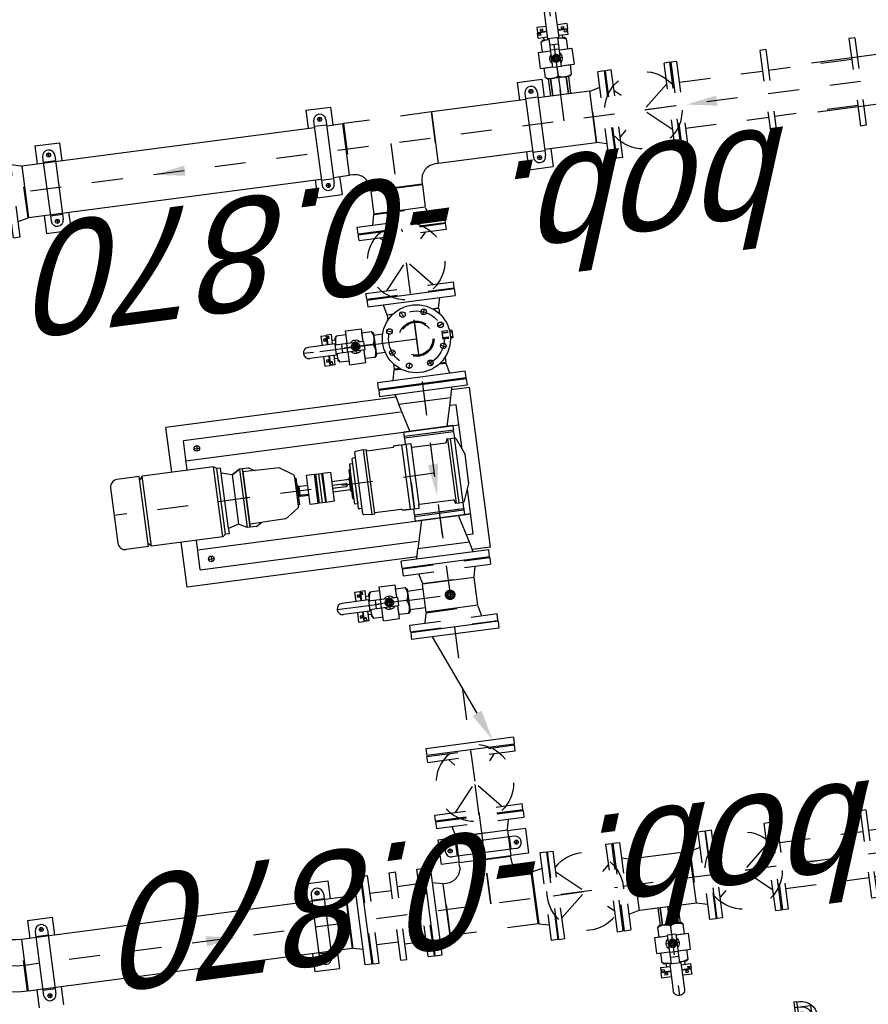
# Model space of a CAD drawing. Header units: metres. Extents: x 118052 to 118564, y 454784 to 455719.
# Tile 131 of 160: x 118517.12 to 118519.86, y 455280.4 to 455283.57. Entities that reach past the tile are written whole.
import ezdxf

# ---------------------------------------------------------------- set-up
doc = ezdxf.new("R2010")
doc.units = ezdxf.units.M
doc.header["$LTSCALE"] = 0.5
doc.linetypes.add('CENTER', pattern=[2, 1.25, -0.25, 0.25, -0.25])
doc.linetypes.add('HIDDEN', pattern=[0.375, 0.25, -0.125])
for name, color, linetype in [('0H', 6, 'CENTER'), ('0Hid', 6, 'HIDDEN'), ('0Hu1', 6, 'Continuous'), ('0Symbol', 6, 'Continuous'), ('Koningsstal VIEUWPORT', 254, 'Continuous'), ('ME_N_D_EB00----hollandia~-_-----', 135, 'Continuous'), ('ZU_N_-_AL999---LSSpvc160_pgr34__18_^200~N_-----', 7, 'Continuous'), ('ZU_N_-_EL999---LSSpvc160_vgr11~W_-----', 8, 'Continuous')]:
    doc.layers.add(name, color=color, linetype=linetype)
doc.styles.add('tcb_isocp', font='tcb_isocp.shx')

# ---------------------------------------------------------------- blocks, each defined once
blk = doc.blocks.new('M150600')
for p, q in [((-150, 142.5), (-150, -142.5)), ((-131, 142.5), (-150, 142.5)), ((-131, 142.5), (-131, -142.5)), ((140.5, 142.5), (140.5, -142.5)), ((159.5, 142.5), (140.5, 142.5)), ((159.5, 142.5), (159.5, -142.5)), ((431, 142.5), (431, -142.5)), ((450, 142.5), (431, 142.5)), ((450, 142.5), (450, -142.5)), ((-131, 75), (140.5, 75)), ((431, 75), (159.5, 75)), ((-131, -75), (140.5, -75)), ((431, -75), (159.5, -75)), ((-131, -142.5), (-150, -142.5)), ((159.5, -142.5), (140.5, -142.5)), ((450, -142.5), (431, -142.5))]:
    blk.add_line(p, q)
blk = doc.blocks.new('LD150ba')
for p, q in [((0, 142.5), (0, -142.5)), ((0, 142.5), (19, 142.5)), ((19, 142.5), (19, -142.5)), ((191, 142.5), (191, -142.5)), ((191, 142.5), (210, 142.5)), ((210, 142.5), (210, -142.5)), ((19, -75), (191, 75)), ((19, 75), (191, -75)), ((0, -142.5), (19, -142.5)), ((191, -142.5), (210, -142.5))]:
    blk.add_line(p, q)
at = {"color": 0, "linetype": 'ByBlock'}
blk.add_line((0, 0), (210, 0), dxfattribs=at)
blk.add_circle((105, 0), 125)
blk = doc.blocks.new('S150')
for p, q in [((-227.15, 143), (-58.85, 143)), ((-227.15, 134.15), (-227.15, 143)), ((-58.85, 134.15), (-58.85, 143)), ((-286, -84.15), (-286, 84.15)), ((-286, 84.15), (-277.15, 84.15)), ((-8.85, 84.15), (0, 84.15)), ((0, -84.15), (0, 84.15)), ((-286, -84.15), (0, -84.15))]:
    blk.add_line(p, q)
at = {"color": 0, "linetype": 'ByBlock'}
blk.add_line((-143, 0), (-143, 143), dxfattribs=at)
for centre, start, end in [((-277.15, 134.15), 270, 0), ((-8.85, 134.15), 180, 270)]:
    blk.add_arc(centre, 50, start, end)
blk = doc.blocks.new('Vof150')
for p, q in [((-92, -33), (-84.15, 0)), ((-84.15, 0), (84.15, 0)), ((84.15, 0), (92, -33)), ((-142.5, -33), (142.5, -33)), ((-142.5, -55), (-142.5, -33)), ((-142.5, -55), (142.5, -55)), ((142.5, -55), (142.5, -33))]:
    blk.add_line(p, q)
blk = doc.blocks.new('A$C09C907F2')
for p, q in [((-290, -142.5), (-290, 142.5)), ((-290, 142.5), (-268, 142.5)), ((-268, 142.5), (-268, -142.5)), ((268, 142.5), (268, -142.5)), ((290, 142.5), (268, 142.5)), ((290, -142.5), (290, 142.5)), ((-210, 100), (-210, 81.5)), ((-65, 100), (-210, 100)), ((-145, -790), (-145, 100)), ((-101, 85.2), (-47.2, 107.3)), ((47.2, 107.3), (-47.2, 107.3)), ((101, 85.2), (47.2, 107.3)), ((210, 100), (65, 100)), ((145, -790), (145, 100)), ((145, 100), (145, -80)), ((210, 81.5), (210, 100)), ((-268, 92), (-235, 84.2)), ((-235, 84.2), (-235, -84.2)), ((-235, 84.2), (-145, 60)), ((-145, 80), (-145, -80)), ((-145, -80), (-145, 80)), ((-145, 80), (-130, 80)), ((-130, 80), (-130, -80)), ((-125, 80), (-130, 80)), ((-125, 80), (-105, 80.5)), ((-125, 80), (-125, -80)), ((105, 80.5), (-105, 80.5)), ((-105, 67.5), (-105, 80.5)), ((105, 67.5), (-105, 67.5)), ((-105, 57.1), (-105, 67.5)), ((125, 80), (105, 80.5)), ((105, 67.5), (105, 80.5)), ((105, 57.1), (105, 67.5)), ((125, -80), (125, 80)), ((125, 80), (130, 80)), ((125, 0), (125, 66.8)), ((130, -80), (130, 80)), ((130, 80), (145, 80)), ((235, 84.2), (145, 60)), ((145, -80), (145, 80)), ((268, 92), (235, 84.2)), ((235, 84.2), (235, -84.2)), ((-145, 0), (-145, 60)), ((-105, 57.5), (105, 57.5)), ((-94.5, 52.9), (-103.5, 55.1)), ((-93, -59.7), (-93, 50.9)), ((93, -59.7), (93, 50.9)), ((94.5, 52.9), (103.5, 55.1)), ((145, 0), (145, 60)), ((-145, -60), (-235, -84.2)), ((-105, -62.5), (-93, -62.5)), ((-105, -77.5), (-105, -62.5)), ((-96, -62.5), (93, -62.5)), ((105, -62.5), (93, -62.5)), ((105, -77.5), (105, -62.5)), ((145, -60), (235, -84.2)), ((-268, -92), (-235, -84.2)), ((-210, -81.5), (-210, -790)), ((-130, -80), (-145, -80)), ((-125, -80), (-130, -80)), ((-125, -80), (-105, -80.5)), ((105, -77.5), (-105, -77.5)), ((-105, -117.5), (-105, -77.5)), ((-105, -92.5), (105, -92.5)), ((18.1, -77.5), (105, -77.5)), ((105, -117.5), (105, -77.5)), ((125, -80), (105, -80.5)), ((125, -80), (130, -80)), ((145, -80), (130, -80)), ((210, -790), (210, -81.5)), ((268, -92), (235, -84.2)), ((-105, -97.5), (-105, -114.5)), ((-104, -117.5), (-105, -117.5)), ((-101, -206.5), (-101, -120.5)), ((101, -206.5), (101, -120.5)), ((104, -117.5), (105, -117.5)), ((105, -97.5), (105, -114.5)), ((-290, -142.5), (-268, -142.5)), ((290, -142.5), (268, -142.5)), ((-105, -207.5), (-101, -206.5)), ((105, -207.5), (-105, -207.5)), ((-105, -217.5), (-105, -207.5)), ((-105, -217.5), (105, -217.5)), ((-105, -217.5), (-103.2, -242.7)), ((105, -207.5), (101, -206.5)), ((105, -217.5), (103.2, -242.7)), ((105, -217.5), (105, -207.5)), ((100.2, -245.5), (-100.2, -245.5)), ((-82.5, -245.5), (-82.5, -254.5)), ((82.5, -245.5), (82.5, -254.5)), ((-79.5, -257.5), (65, -257.5)), ((-65, -257.5), (-65, -267.5)), ((-65, -267.5), (-50, -267.5)), ((-56, -267.5), (-59, -267.5)), ((-50, -267.5), (-46, -271.5)), ((-46, -271.5), (-50, -267.5)), ((50, -267.5), (-50, -267.5)), ((46, -271.5), (-46, -271.5)), ((-22.5, -274.5), (-22.5, -271.5)), ((-22.5, -271.5), (0, -271.5)), ((22.5, -274.5), (-22.5, -274.5)), ((-17.5, -332), (-17.5, -274.5)), ((17.5, -274.5), (17.5, -332)), ((79.5, -257.5), (22.5, -257.5)), ((22.5, -271.5), (22.5, -274.5)), ((50, -267.5), (46, -271.5)), ((65, -267.5), (50, -267.5)), ((65, -257.5), (65, -267.5)), ((-5, -332), (-5, -287.5)), ((5, -332), (5, -287.5)), ((-47.5, -332), (47.5, -332)), ((-47.5, -358), (-47.5, -332)), ((47.5, -332), (47.5, -358)), ((-47.5, -358), (47.5, -358)), ((-47.5, -381), (-47.5, -361)), ((-47.5, -361), (47.5, -361)), ((-47.5, -371), (47.5, -371)), ((-47.5, -381), (47.5, -381)), ((47.5, -361), (47.5, -381)), ((-47.5, -410), (-47.5, -384)), ((47.5, -384), (-47.5, -384)), ((47.5, -410), (-47.5, -410)), ((-15, -441), (-15, -410)), ((14.5, -410), (14.5, -434)), ((18, -410), (18, -438)), ((47.5, -384), (47.5, -402)), ((47.5, -402), (47.5, -410)), ((-42.5, -445), (42.5, -445)), ((-17.5, -445), (-17.5, -441)), ((-17.5, -441), (-15, -441)), ((15, -438.5), (-15, -438.5)), ((15, -441), (-15, -441)), ((18, -438), (15, -438)), ((15, -438), (15, -441)), ((15, -441), (17.5, -441)), ((17.5, -441), (17.5, -445)), ((-54, -451.2), (-83.1, -494.8)), ((-46.5, -449), (-49.8, -449)), ((-46.5, -449), (46.5, -449)), ((46.5, -449), (49.8, -449)), ((54, -451.2), (83.1, -494.8)), ((-83.1, -494.8), (-84.3, -561.8)), ((83.1, -494.8), (84.3, -561.8)), ((-84.3, -561.8), (-84.5, -573.8)), ((84.3, -561.8), (84.5, -573.8)), ((-95, -593.3), (-95, -612.5)), ((-94.3, -590.8), (-85.1, -574.9)), ((-84.5, -573.8), (-85, -603.5)), ((-85, -603.5), (-85, -612)), ((84.5, -573.8), (85, -603.5)), ((85, -603.5), (85, -612)), ((94.3, -590.8), (85.1, -574.9)), ((95, -593.3), (95, -612.5)), ((95, -612.5), (-95, -612.5)), ((-95, -612.5), (-95, -622)), ((-95, -622), (95, -622)), ((-95, -622), (-80, -648)), ((-95, -622), (-80, -648)), ((-80, -648), (-95, -622)), ((-85, -612), (95, -612)), ((-85, -612.5), (95, -612.5)), ((95, -622), (80, -648)), ((95, -622), (80, -648)), ((95, -612.5), (95, -622)), ((-80, -648.5), (-90, -682)), ((-80, -648), (80, -648)), ((-80, -648), (80, -648)), ((-80, -648.5), (-80, -648)), ((-80, -648.5), (80, -648.5)), ((-80, -648.5), (80, -648.5)), ((-80, -648.5), (-80, -648.5)), ((80, -648.5), (80, -648)), ((80, -648.5), (80, -648.5)), ((80, -648.5), (90, -682)), ((-107, -694), (-114, -704)), ((-107, -682), (-107, -694)), ((90, -682), (-107, -682)), ((107, -694), (-107, -694)), ((90, -682), (107, -682)), ((107, -682), (107, -694)), ((107, -694), (114, -704)), ((114, -704), (-114, -704)), ((-114, -704), (-114, -936.7)), ((114, -704), (114, -936.7)), ((-114, -790), (-210, -790)), ((210, -790), (114, -790)), ((-114, -936.7), (-102.6, -946.7)), ((114, -936.7), (-114, -936.7)), ((-114, -946.7), (-114, -1019.3)), ((114, -946.7), (-114, -946.7)), ((114, -936.7), (102.6, -946.7)), ((114, -946.7), (114, -1019.3)), ((-90.6, -1042.7), (90.6, -1042.7))]:
    blk.add_line(p, q)
blk.add_lwpolyline([(14.5, -434), (14.5, -434.1), (14.5, -434.3), (14.5, -434.4), (14.5, -434.6), (14.5, -434.7), (14.5, -434.8), (14.5, -435), (14.5, -435.1), (14.5, -435.2), (14.5, -435.4), (14.5, -435.5), (14.5, -435.6), (14.5, -435.8), (14.5, -435.9), (14.5, -436), (14.5, -436.1), (14.5, -436.2), (14.6, -436.4), (14.6, -436.5), (14.6, -436.6), (14.6, -436.7), (14.6, -436.8), (14.6, -436.9), (14.6, -437), (14.7, -437.1), (14.7, -437.2), (14.7, -437.2), (14.7, -437.3), (14.7, -437.4), (14.7, -437.5), (14.7, -437.5), (14.8, -437.6), (14.8, -437.7), (14.8, -437.7), (14.8, -437.8), (14.8, -437.8), (14.9, -437.8), (14.9, -437.9), (14.9, -437.9), (14.9, -437.9), (14.9, -438), (14.9, -438), (15, -438), (15, -438), (15, -438)])
for centre in [(-180, -750), (180, -750)]:
    blk.add_circle(centre, 9)
for centre, radius, start, end in [((-105, 82.5), 2, 270, 360), ((-100, 82.3), 3, 108.6418, 180), ((100, 82.3), 3, 360, 71.3582), ((105, 82.5), 2, 180, 270), ((-103, 57.1), 2, 180, 255.9638), ((-95, 50.9), 2, 360, 75.9637), ((95, 50.9), 2, 104.0363, 180), ((103, 57.1), 2, 284.0362, 360), ((-96, -59.5), 3, 270, 360), ((96, -59.5), 3, 180, 270), ((-104, -120.5), 3, 360, 90), ((104, -120.5), 3, 90, 180), ((-100.2, -242.5), 3, 184.0856, 270), ((100.2, -242.5), 3, 270, 355.9144), ((-79.5, -254.5), 3, 180, 270), ((0, -287.5), 5, 360, 180), ((79.5, -254.5), 3, 270, 360), ((-46.5, -445), 4, 270, 0), ((46.5, -445), 4, 180, 270), ((-49.8, -454), 5, 90, 146.2268), ((49.8, -454), 5, 33.7732, 90), ((-89.5, -572.4), 5, 330, 359), ((89.5, -572.4), 5, 181, 210), ((-90, -593.3), 5, 150, 180), ((90, -593.3), 5, 0, 30), ((-90.6, -1019.3), 23.4, 180, 270), ((90.6, -1019.3), 23.4, 270, 0)]:
    blk.add_arc(centre, radius, start, end)
at = {"layer": '0H', "color": 1, "linetype": 'CENTER'}
for p, q in [((-290, 0), (290, 0)), ((0, 0), (0, -1042.7))]:
    blk.add_line(p, q, dxfattribs=at)
at = {"layer": '0H'}
for p, q in [((-189, -750), (-171, -750)), ((-180, -759), (-180, -741)), ((171, -750), (189, -750)), ((180, -759), (180, -741))]:
    blk.add_line(p, q, dxfattribs=at)
blk = doc.blocks.new('TK150')
for p, q in [((3, 142.5), (3, -142.5)), ((3, 142.5), (25, 142.5)), ((25, 142.5), (25, -142.5)), ((381, 142.5), (381, -142.5)), ((381, 142.5), (403, 142.5)), ((403, 142.5), (403, -142.5)), ((288.8, 36.3), (25, -74.3)), ((3, -142.5), (25, -142.5)), ((381, -142.5), (403, -142.5))]:
    blk.add_line(p, q)
blk.add_solid([(282.3, 51.7), (295.2, 21), (381, 75)])
blk = doc.blocks.new('B150')
for p, q in [((-84.1, 0), (84.2, 0)), ((228.5, -144.3), (228.5, -312.6))]:
    blk.add_line(p, q)
for radius in [312.6, 144.3]:
    blk.add_arc((228.5, 0), radius, 180, 270)
at = {"color": 0, "linetype": 'ByBlock'}
blk.add_arc((228.5, 0), 228.5, 180, 270, dxfattribs=at)
blk = doc.blocks.new('sok-DN15ba')
at = {"color": 0, "linetype": 'ByBlock'}
for p, q in [((12.5, 0), (-12.5, 0)), ((0, -12.5), (0, 12.5))]:
    blk.add_line(p, q, dxfattribs=at)
for radius in [12.5, 7.5]:
    blk.add_circle((0, 0), radius)
blk.add_arc((0, 0), 8.5, 180, 90)
blk = doc.blocks.new('Vlf150')
for p, q in [((-142.5, 0), (142.5, 0)), ((-142.5, -20), (-142.5, 0)), ((142.5, -20), (142.5, 0)), ((-142.5, -20), (142.5, -20))]:
    blk.add_line(p, q)
blk = doc.blocks.new('KK_DN50ba')
for p, q in [((-63.4, 35.6), (-57.8, 42)), ((-63.4, -35.6), (-63.4, 35.6)), ((-57.8, 42), (-26.4, 42)), ((25.6, 55.1), (-26.4, 55.1)), ((-26.4, 55.1), (-26.4, 14)), ((-26.4, 42), (-26.4, 14)), ((25.6, 55.1), (25.6, 14)), ((25.6, 48.4), (25.6, 14)), ((57.1, 42), (25.6, 42)), ((62.6, 35.6), (57.1, 42)), ((62.6, 14), (62.6, 35.6)), ((-57.8, 0), (-28.4, 0)), ((-28.4, 14), (65.4, 14)), ((-28.4, -14), (-28.4, 14)), ((27.7, -14), (27.7, 14)), ((44.3, -14), (44.3, 14)), ((65.4, 18.2), (151.4, 18.2)), ((65.4, -18.2), (65.4, 18.2)), ((-28.4, -14), (65.4, -14)), ((-26.4, -14), (-26.4, -42)), ((-26.4, -14), (-26.4, -55.1)), ((25.6, -14), (25.6, -48.4)), ((25.6, -14), (25.6, -55.1)), ((62.6, -35.6), (62.6, -14)), ((65.4, -18.2), (151.4, -18.2)), ((-57.8, -42), (-63.4, -35.6)), ((-26.4, -42), (-57.8, -42)), ((25.6, -55.1), (-26.4, -55.1)), ((25.6, -42), (57.1, -42)), ((57.1, -42), (62.6, -35.6))]:
    blk.add_line(p, q)
blk.add_lwpolyline([(-5.6, 9.1), (-10.9, 0), (-5.6, -9.1), (4.9, -9.1), (10.1, 0), (4.9, 9.1)], close=True)
for radius in [13.1, 8.27, 6.13]:
    blk.add_circle((-0.4, 0), radius)
for centre, radius, start, end in [((-21, 21), 42.3, 150.2533, 209.7467), ((20.3, 21), 42.3, 350.4908, 29.7467), ((-21, -21), 42.3, 150.2533, 209.7467), ((-0.4, 0), 21, 41.8103, 138.1897), ((-0.4, 0), 7, 168.4465, 99.6448), ((151.4, 0), 18.2, 270, 90), ((-0.4, 0), 21, 221.8103, 318.1897), ((20.3, -21), 42.3, 330.2533, 9.5092)]:
    blk.add_arc(centre, radius, start, end)
at = {"layer": '0H'}
for p, q in [((-0.4, -21), (-0.4, 21)), ((-63.4, 0), (169.6, 0))]:
    blk.add_line(p, q, dxfattribs=at)
blk = doc.blocks.new('sok-DN50va')
for p, q in [((-32.75, 0), (32.75, 0)), ((-32.75, 0), (-32.75, -56)), ((32.75, 0), (32.75, -56)), ((-32.75, -56), (32.75, -56))]:
    blk.add_line(p, q)
at = {"color": 0, "linetype": 'ByBlock'}
blk.add_line((0, -56), (0, 0), dxfattribs=at)
at = {"color": 0, "linetype": 'HIDDEN'}
for p, q in [((-26, 0), (-26, -56)), ((-25, 0), (-25, -56)), ((25, 0), (25, -56)), ((26, 0), (26, -56))]:
    blk.add_line(p, q, dxfattribs=at)
blk = doc.blocks.new('knie90-DN25va')
for p, q in [((-52.6, -18.2), (-52.6, 18.2)), ((-43.2, 18.2), (-52.6, 18.2)), ((-43.2, -18.2), (-43.2, 18.2)), ((-33.8, 16.9), (-43.2, 16.9)), ((-43.2, -18.2), (-52.6, -18.2)), ((-52.6, -18.2), (-18.2, -52.6)), ((-33.8, -16.9), (-43.2, -16.9)), ((18.2, -43.2), (-18.2, -43.2)), ((-18.2, -52.6), (-18.2, -43.2)), ((18.2, -52.6), (-18.2, -52.6)), ((-16.9, -43.2), (-16.9, -33.8)), ((16.9, -43.2), (16.9, -33.8)), ((18.2, -52.6), (18.2, -43.2))]:
    blk.add_line(p, q)
at = {"color": 0, "linetype": 'ByBlock'}
for p, q in [((0, 0), (-52.6, 0)), ((0, -52.6), (0, 0))]:
    blk.add_line(p, q, dxfattribs=at)
for radius in [50.6, 16.9]:
    blk.add_arc((-33.8, -33.8), radius, 0, 90)
blk.add_arc((-33.8, -33.8), 33.8, 0, 90, dxfattribs=at)
blk = doc.blocks.new('slibverwerkingsgebouw')
for p, q in [((11013.9, 2881.2), (10955.5, 2881.2)), ((11240.5, 2881.3), (11182.2, 2881.3)), ((11240.5, 2881.3), (11240.6, 2801.3)), ((10996.6, 2841.2), (10983.6, 2841.2)), ((10990.1, 2834.7), (10990.1, 2847.7)), ((11202.1, 2861.3), (10994.1, 2861.2)), ((11010.6, 2861.2), (11010.6, 2821.2)), ((11185.5, 2861.3), (11185.6, 2821.3)), ((11199.6, 2841.3), (11212.6, 2841.3)), ((11206.1, 2834.8), (11206.1, 2847.8)), ((11013.9, 2801.2), (10955.6, 2801.2)), ((11202.1, 2821.3), (10994.1, 2821.2)), ((11240.6, 2801.3), (11182.2, 2801.3)), ((13491.6, 2532.3), (13433.3, 2532.2)), ((13433.3, 2532.2), (13433.3, 2452.2)), ((13718.3, 2532.4), (13659.9, 2532.4)), ((13718.3, 2532.4), (13718.3, 2452.4)), ((13474.3, 2492.3), (13461.3, 2492.3)), ((13467.8, 2485.8), (13467.8, 2498.8)), ((13679.8, 2512.4), (13471.8, 2512.3)), ((13488.3, 2512.3), (13488.3, 2472.3)), ((13663.3, 2512.4), (13663.3, 2472.4)), ((13677.3, 2492.4), (13690.3, 2492.4)), ((13683.8, 2485.9), (13683.8, 2498.9)), ((13491.7, 2452.3), (13433.3, 2452.2)), ((13679.8, 2472.4), (13471.8, 2472.3)), ((13718.3, 2452.4), (13660, 2452.4)), ((12241.5, 2230.3), (12387.5, 2230.4)), ((12242, 1480.4), (12241.5, 2230.3)), ((12615.5, 2230.6), (12761.5, 2230.7)), ((12762, 1480.8), (12761.5, 2230.7)), ((11014.5, 1981.8), (10956.2, 1981.7)), ((10956.2, 1981.7), (10956.2, 1901.7)), ((11241.2, 1981.9), (11182.8, 1981.9)), ((11241.2, 1981.9), (11241.2, 1901.9)), ((10997.2, 1941.8), (10984.2, 1941.8)), ((10990.7, 1935.3), (10990.7, 1948.3)), ((11202.7, 1961.9), (10994.7, 1961.8)), ((11011.2, 1961.8), (11011.2, 1921.8)), ((11186.1, 1961.9), (11186.2, 1921.9)), ((11200.2, 1941.9), (11213.2, 1941.9)), ((11206.7, 1935.4), (11206.7, 1948.4)), ((11202.7, 1921.9), (10994.7, 1921.8)), ((11014.6, 1901.8), (10956.2, 1901.7)), ((11241.2, 1901.9), (11182.9, 1901.9)), ((13492.2, 1648.7), (13433.9, 1648.7)), ((13433.9, 1648.7), (13433.9, 1568.7)), ((13680.4, 1628.8), (13472.4, 1628.7)), ((13488.9, 1628.7), (13488.9, 1588.7)), ((13718.9, 1648.9), (13660.5, 1648.8)), ((13663.9, 1628.8), (13663.9, 1588.8)), ((13718.9, 1648.9), (13718.9, 1568.9)), ((13474.9, 1608.7), (13461.9, 1608.7)), ((13468.4, 1602.2), (13468.4, 1615.2)), ((13677.9, 1608.8), (13690.9, 1608.9)), ((13684.4, 1602.3), (13684.4, 1615.3)), ((13492.3, 1568.7), (13433.9, 1568.7)), ((13680.4, 1588.8), (13472.4, 1588.7)), ((13718.9, 1568.9), (13660.6, 1568.8)), ((11245.9, 1473.8), (11245.8, 1532.2)), ((11325.8, 1532.2), (11245.8, 1532.2)), ((11325.9, 1473.9), (11325.8, 1532.2)), ((11279.3, 1497.7), (11292.3, 1497.7)), ((11285.8, 1491.2), (11285.8, 1504.2)), ((11266, 1285.7), (11265.8, 1493.7)), ((11305.9, 1477.2), (11265.9, 1477.2)), ((11306, 1285.7), (11305.8, 1493.7)), ((11246, 1247.2), (11246, 1305.5)), ((11326, 1247.2), (11326, 1305.6)), ((11306, 1302.2), (11266, 1302.2)), ((11279.5, 1281.7), (11292.5, 1281.7)), ((11286, 1288.2), (11286, 1275.2)), ((12242.2, 1240.3), (12242.1, 1300.3)), ((12762.2, 1240.7), (12762.1, 1300.6)), ((11326, 1247.2), (11246, 1247.2)), ((12242.2, 1240.3), (12762.2, 1240.7)), ((13492.7, 959.8), (13434.3, 959.8)), ((13434.3, 959.8), (13434.4, 879.8)), ((13719.3, 960), (13661, 959.9)), ((13719.3, 960), (13719.4, 880)), ((13468.9, 913.3), (13468.9, 926.3)), ((13680.9, 939.9), (13472.9, 939.8)), ((13489.4, 939.8), (13489.4, 899.8)), ((13664.3, 939.9), (13664.4, 899.9)), ((13684.9, 913.4), (13684.9, 926.4)), ((13475.4, 919.8), (13462.4, 919.8)), ((13680.9, 899.9), (13472.9, 899.8)), ((13678.4, 919.9), (13691.4, 919.9)), ((13492.8, 879.8), (13434.4, 879.8)), ((13719.4, 880), (13661.1, 879.9))]:
    blk.add_line(p, q)
for centre in [(10990.1, 2841.2), (11206.1, 2841.3), (13467.8, 2492.3), (13683.8, 2492.4), (10990.7, 1941.8), (11206.7, 1941.9), (13468.4, 1608.7), (13684.4, 1608.8), (11285.8, 1497.7), (11286, 1281.7), (13468.9, 919.8), (13684.9, 919.9)]:
    blk.add_circle(centre, 6.5)
for centre, start, end in [((10994.1, 2841.2), 90.0391, 270.0391), ((11202.1, 2841.3), 270.0391, 90.0391), ((13471.8, 2492.3), 90.0391, 270.0391), ((13679.8, 2492.4), 270.0391, 90.0391), ((10994.7, 1941.8), 90.0391, 270.0391), ((11202.7, 1941.9), 270.0391, 90.0391), ((13472.4, 1608.7), 90.0391, 270.0391), ((13680.4, 1608.8), 270.0391, 90.0391), ((11285.8, 1493.7), 0.0391, 180.0391), ((11286, 1285.7), 180.0391, 0.0391), ((13472.9, 919.8), 90.0391, 270.0391), ((13680.9, 919.9), 270.0391, 90.0391)]:
    blk.add_arc(centre, 20, start, end)
at = {"layer": '0H'}
for p, q in [((11100.1, -142.4), (11098, 2909.1)), ((13577.6, -140.7), (13575.5, 2910.8)), ((11015.5, 1702), (11015.4, 1772.5)), ((11183, 1702.2), (11182.9, 1772.6)), ((12106.1, 1723.4), (12106.3, 1390.3)), ((11006.2, 1612.5), (11006.1, 1682)), ((11193.2, 1612.6), (11193.2, 1682.2)), ((12909.5, 1465.6), (12902.2, 1483.2)), ((12971.5, 1465.7), (12978.8, 1483.2)), ((12865.7, 1421.8), (12848.1, 1429)), ((13015.4, 1421.9), (13032.9, 1429.2)), ((13002.1, 1390.9), (11099.1, 1389.6)), ((12990.6, 1390.9), (12890.6, 1390.8)), ((12865.7, 1359.8), (12848.2, 1352.5)), ((13015.4, 1359.9), (13033, 1352.6)), ((12909.6, 1316), (12902.3, 1298.4)), ((12971.6, 1316), (12978.9, 1298.5)), ((13576.9, 825.3), (13824.5, 825.4))]:
    blk.add_line(p, q, dxfattribs=at)
at = {"layer": '0H', "color": 1, "linetype": 'CENTER'}
for p, q in [((12502.1, 1390.5), (12501.3, 2433.2)), ((13431.5, 1475.3), (13358, 1475.3)), ((13431.6, 1307), (13358.1, 1307))]:
    blk.add_line(p, q, dxfattribs=at)
at = {"layer": '0H'}
blk.add_circle((12940.6, 1390.8), 90, dxfattribs=at)
at = {"layer": '0Hid'}
for p, q in [((12953.1, 1306.7), (12928.1, 1306.7)), ((12928.1, 1286.6), (12928.1, 1306.7)), ((12932.1, 1306.7), (12932.1, 1286.2)), ((12933.1, 1306.7), (12933.1, 1286.1)), ((12948.1, 1306.7), (12948.1, 1286.1)), ((12949.1, 1306.7), (12949.1, 1286.2)), ((12953.1, 1286.6), (12953.1, 1306.7)), ((12932.1, 1281.1), (12932.1, 1273.7)), ((12933.1, 1281.1), (12933.1, 1273.7)), ((12948.1, 1281.1), (12948.1, 1273.7)), ((12949.1, 1281.2), (12949.1, 1273.7))]:
    blk.add_line(p, q, dxfattribs=at)
for centre, radius in [((12940.6, 1390.8), 57.1), ((12940.6, 1390.8), 53.5), ((12106.3, 1390.3), 15)]:
    blk.add_circle(centre, radius, dxfattribs=at)
at = {"layer": '0Hu1'}
for p, q in [((11182.2, 2909.1), (11013.9, 2909)), ((11014.6, 1852.5), (11013.9, 2909)), ((11182.9, 1852.6), (11182.2, 2909.1)), ((13659.9, 2583.3), (13491.6, 2583.2)), ((13491.6, 2583.2), (13492.2, 1628.7)), ((13659.9, 2583.3), (13660.5, 1628.8)), ((11006.8, 1817.5), (11014.6, 1850.5)), ((11182.9, 1852.6), (11014.6, 1852.5)), ((11182.9, 1850.6), (11014.6, 1850.5)), ((11182.9, 1850.6), (11190.8, 1817.6)), ((10956.3, 1817.5), (11241.3, 1817.7)), ((10956.3, 1795.5), (10956.3, 1817.5)), ((11241.3, 1795.7), (11241.3, 1817.7)), ((10956.3, 1795.5), (11241.3, 1795.7)), ((12057.1, 1695.1), (12057.1, 1678.5)), ((12087.9, 1695.1), (12057.1, 1695.1)), ((12076, 1687.1), (12068.1, 1687.1)), ((12068.1, 1682.1), (12068.1, 1687.1)), ((12076, 1677.1), (12076, 1687.1)), ((12155.1, 1695.1), (12124.3, 1695.1)), ((12136.3, 1687.1), (12144.1, 1687.2)), ((12136.3, 1677.1), (12136.3, 1687.1)), ((12144.1, 1682.2), (12144.1, 1687.2)), ((12155.1, 1695.1), (12155.1, 1678.6)), ((12922.1, 1695.7), (12891.3, 1695.6)), ((12891.3, 1695.6), (12891.3, 1679.1)), ((12910.2, 1687.7), (12902.4, 1687.7)), ((12902.4, 1682.7), (12902.4, 1687.7)), ((12910.2, 1677.7), (12910.2, 1687.7)), ((12940.3, 1706), (12940.6, 1390.8)), ((12989.4, 1695.7), (12958.6, 1695.7)), ((12970.5, 1687.7), (12978.4, 1687.7)), ((12970.5, 1677.7), (12970.5, 1687.7)), ((12978.4, 1682.7), (12978.4, 1687.7)), ((12989.4, 1695.7), (12989.4, 1679.2)), ((12087.9, 1678.6), (12057.1, 1678.5)), ((12087.9, 1677.1), (12057.1, 1677.1)), ((12057.1, 1661.1), (12057.1, 1677.1)), ((12057.1, 1661.1), (12087.9, 1661.1)), ((12060.5, 1678.5), (12060.5, 1669.4)), ((12068.1, 1669.4), (12060.5, 1669.4)), ((12065.6, 1673.6), (12065.6, 1678.6)), ((12068.1, 1673.6), (12065.6, 1673.6)), ((12073.1, 1682.1), (12068.1, 1682.1)), ((12068.1, 1669.4), (12068.1, 1673.6)), ((12073.1, 1677.1), (12073.1, 1682.1)), ((12076, 1651.5), (12076, 1661.1)), ((12155.1, 1678.6), (12124.3, 1678.6)), ((12155.1, 1677.2), (12124.3, 1677.1)), ((12124.3, 1661.1), (12155.1, 1661.2)), ((12136.3, 1651.5), (12136.3, 1661.1)), ((12139.1, 1682.1), (12144.1, 1682.2)), ((12139.1, 1677.1), (12139.1, 1682.1)), ((12144.2, 1673.6), (12146.7, 1673.6)), ((12144.2, 1669.5), (12144.2, 1673.6)), ((12144.2, 1669.5), (12151.7, 1669.5)), ((12146.7, 1673.6), (12146.6, 1678.6)), ((12151.7, 1678.6), (12151.7, 1669.5)), ((12155.1, 1661.2), (12155.1, 1677.2)), ((12922.1, 1679.1), (12891.3, 1679.1)), ((12922.1, 1677.7), (12891.4, 1677.7)), ((12891.4, 1661.7), (12891.4, 1677.7)), ((12891.4, 1661.7), (12922.2, 1661.7)), ((12894.8, 1679.1), (12894.8, 1670)), ((12902.3, 1670), (12894.8, 1670)), ((12899.8, 1674.1), (12899.8, 1679.1)), ((12902.3, 1674.1), (12899.8, 1674.1)), ((12902.3, 1670), (12902.3, 1674.1)), ((12907.4, 1682.7), (12902.4, 1682.7)), ((12907.4, 1677.7), (12907.4, 1682.7)), ((12910.2, 1652), (12910.2, 1661.7)), ((12989.4, 1679.2), (12958.6, 1679.2)), ((12989.4, 1677.7), (12958.6, 1677.7)), ((12958.6, 1661.7), (12989.4, 1661.7)), ((12970.5, 1652.1), (12970.5, 1661.7)), ((12973.4, 1682.7), (12978.4, 1682.7)), ((12973.4, 1677.7), (12973.4, 1682.7)), ((12978.4, 1674.2), (12980.9, 1674.2)), ((12978.4, 1670), (12978.4, 1674.2)), ((12978.4, 1670), (12985.9, 1670)), ((12980.9, 1674.2), (12980.9, 1679.2)), ((12985.9, 1679.2), (12985.9, 1670)), ((12989.4, 1661.7), (12989.4, 1677.7)), ((10956.4, 1589.5), (11241.4, 1589.7)), ((10956.4, 1589.5), (10956.4, 1567.5)), ((10956.4, 1567.5), (11241.4, 1567.7)), ((11006.9, 1567.5), (11014.8, 1534.5)), ((11183.1, 1534.6), (11190.9, 1567.6)), ((11241.4, 1589.7), (11241.4, 1567.7)), ((13492.3, 1588.7), (13492.3, 1536.2)), ((13660.6, 1588.8), (13660.6, 1536.3)), ((11183.1, 1534.6), (11014.8, 1534.5)), ((12795, 1533.2), (12795.2, 1248.2)), ((12795, 1533.2), (12817, 1533.2)), ((12817, 1533.2), (12817.2, 1248.2)), ((12910.3, 1527.2), (12910.3, 1496.6)), ((12970.6, 1527.2), (12970.6, 1496.6)), ((13063, 1533.4), (13063.2, 1248.4)), ((13085, 1533.4), (13063, 1533.4)), ((13085, 1533.4), (13085.2, 1248.4)), ((13492.3, 1536.2), (13660.6, 1536.3)), ((12076.1, 1526.6), (12076.1, 1474.4)), ((12136.4, 1526.6), (12136.4, 1474.4)), ((11328, 1473.9), (11244, 1473.8)), ((11244.1, 1305.5), (11244, 1473.8)), ((11328.1, 1305.6), (11328, 1473.9)), ((12061.1, 1306.1), (12061, 1474.4)), ((12061, 1474.4), (12152, 1474.4)), ((12152.1, 1306.1), (12152, 1474.4)), ((12817, 1482.7), (12850, 1474.9)), ((12850, 1474.9), (12850, 1453.3)), ((12852, 1456.1), (12852, 1474.9)), ((12869.7, 1474.9), (12852, 1474.9)), ((13028, 1475), (13011.3, 1475)), ((13028, 1456.2), (13028, 1475)), ((13063, 1482.9), (13030, 1475)), ((13030, 1475), (13030, 1453.4)), ((13358.1, 1307), (13358, 1475.3)), ((13431.6, 1307), (13431.5, 1475.3)), ((11328.1, 1305.6), (11244.1, 1305.5)), ((12061.1, 1306.1), (12152.1, 1306.1)), ((12850.1, 1306.6), (12817.1, 1298.7)), ((12850.1, 1328.2), (12850.1, 1306.6)), ((12852.1, 1306.6), (12852.1, 1325.4)), ((12869.8, 1306.6), (12852.1, 1306.6)), ((13028.1, 1306.7), (13011.5, 1306.7)), ((13028.1, 1306.7), (13028.1, 1325.6)), ((13030.1, 1328.4), (13030.1, 1306.7)), ((13030.1, 1306.7), (13063.1, 1298.9)), ((12928.1, 1273.7), (12928.1, 1281.5)), ((12953.1, 1273.7), (12928.1, 1273.7)), ((12953.1, 1273.7), (12953.1, 1281.5)), ((11015, 1246.5), (11183.3, 1246.6)), ((11183.3, 1244.6), (11015, 1244.5)), ((12795.2, 1248.2), (12817.2, 1248.2)), ((13085.2, 1248.4), (13063.2, 1248.4)), ((13492.5, 1246.2), (13660.8, 1246.3)), ((13492.7, 939.8), (13492.5, 1246.2)), ((13661, 939.9), (13660.8, 1246.3)), ((11015.2, 916.5), (11183.5, 916.6)), ((11015.4, 730.5), (11015.2, 916.5)), ((11183.7, 730.6), (11183.5, 916.6)), ((13492.9, 732.2), (13492.7, 899.8)), ((13661.2, 732.3), (13661, 899.9)), ((10789.7, 872.4), (10806.2, 872.4)), ((10789.7, 841.6), (10789.7, 872.4)), ((10797.6, 853.5), (10797.6, 861.4)), ((10802.6, 861.4), (10797.6, 861.4)), ((10802.6, 856.4), (10802.6, 861.4)), ((10806.2, 841.6), (10806.2, 872.4)), ((10806.2, 868.9), (10815.3, 869)), ((10811.2, 863.9), (10806.2, 863.9)), ((10807.7, 841.6), (10807.6, 872.4)), ((10823.6, 872.4), (10807.6, 872.4)), ((10811.2, 861.4), (10811.2, 863.9)), ((10815.3, 861.4), (10811.2, 861.4)), ((10815.3, 861.4), (10815.3, 869)), ((10823.6, 872.4), (10823.7, 841.6)), ((11183.6, 780.7), (11183.6, 866.2)), ((13661.1, 782.4), (13661.1, 867.9)), ((13852.7, 874.4), (13868.7, 874.5)), ((13852.7, 874.4), (13852.7, 843.7)), ((13870.1, 871), (13861, 871)), ((13861, 863.5), (13861, 871)), ((13861, 863.5), (13865.1, 863.5)), ((13865.1, 863.5), (13865.1, 866)), ((13865.1, 866), (13870.1, 866)), ((13868.7, 843.7), (13868.7, 874.5)), ((13886.7, 874.5), (13870.1, 874.5)), ((13870.2, 843.7), (13870.1, 874.5)), ((13873.7, 863.5), (13878.7, 863.5)), ((13873.7, 858.5), (13873.7, 863.5)), ((13878.7, 855.6), (13878.7, 863.5)), ((13886.7, 843.7), (13886.7, 874.5)), ((10807.6, 853.5), (10797.6, 853.5)), ((10807.6, 856.4), (10802.6, 856.4)), ((10833.3, 853.5), (10823.6, 853.5)), ((13843.1, 855.6), (13852.7, 855.6)), ((13868.7, 858.5), (13873.7, 858.5)), ((13868.7, 855.6), (13878.7, 855.6)), ((10789.7, 774.3), (10789.7, 805.1)), ((10806.2, 774.4), (10806.2, 805.2)), ((10807.7, 774.4), (10807.7, 805.2)), ((10823.7, 805.2), (10823.7, 774.4)), ((13843.1, 795.3), (13852.7, 795.3)), ((13852.7, 807.2), (13852.7, 776.4)), ((13868.7, 776.5), (13868.7, 807.2)), ((13868.7, 795.3), (13878.7, 795.3)), ((13870.2, 776.4), (13870.2, 807.2)), ((13878.7, 795.3), (13878.7, 787.5)), ((13886.7, 776.5), (13886.7, 807.3)), ((10789.7, 774.3), (10806.2, 774.4)), ((10797.7, 793.2), (10797.7, 785.4)), ((10807.7, 793.2), (10797.7, 793.2)), ((10802.7, 785.4), (10797.7, 785.4)), ((10802.7, 790.4), (10802.7, 785.4)), ((10807.7, 790.4), (10802.7, 790.4)), ((10811.2, 782.8), (10806.2, 782.8)), ((10806.2, 777.8), (10815.4, 777.8)), ((10823.7, 774.4), (10807.7, 774.4)), ((10811.2, 785.3), (10811.2, 782.8)), ((10815.4, 785.3), (10811.2, 785.3)), ((10815.4, 785.3), (10815.4, 777.8)), ((10833.3, 793.2), (10823.7, 793.2)), ((13852.7, 776.4), (13868.7, 776.5)), ((13861, 787.4), (13861.1, 779.9)), ((13861, 787.4), (13865.2, 787.4)), ((13870.2, 779.9), (13861.1, 779.9)), ((13865.2, 787.4), (13865.2, 784.9)), ((13865.2, 784.9), (13870.2, 784.9)), ((13868.7, 792.5), (13873.7, 792.5)), ((13886.7, 776.5), (13870.2, 776.4)), ((13873.7, 792.5), (13873.7, 787.5)), ((13873.7, 787.5), (13878.7, 787.5)), ((13661.2, 732.3), (13492.9, 732.2)), ((11015.4, 730.5), (11183.7, 730.6))]:
    blk.add_line(p, q, dxfattribs=at)
for centre, radius in [((12940.6, 1390.8), 110), ((12906.1, 1473.9), 9), ((12974.9, 1474), 9), ((12857.4, 1425.2), 9), ((13023.7, 1425.3), 9), ((12857.4, 1356.3), 9), ((13023.7, 1356.4), 9), ((12906.2, 1307.7), 9), ((12975.1, 1307.7), 9)]:
    blk.add_circle(centre, radius, dxfattribs=at)
at = {"layer": '0Symbol'}
for points in [[(11081.8, 2317.1), (11098.5, 2217.2), (11115.1, 2317.2)], [(13559.4, 2062.1), (13576, 2162.2), (13592.8, 2062.2)], [(12530.7, 1373.9), (12430.7, 1390.5), (12530.7, 1407.2)], [(13560.6, 327.6), (13577.2, 427.6), (13593.9, 327.6)], [(11083.1, 408.6), (11099.8, 308.6), (11116.4, 408.6)]]:
    blk.add_solid(points, dxfattribs=at)
at = {"layer": '0H', "color": 1, "linetype": 'CENTER', "xscale": -1}
for name, p, rotation in [('B150', (11098, 2911.1), 180.0390652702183), ('Vof150', (13575.7, 2584.8), 180.0390652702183), ('Vlf150', (11098.8, 1772.6), 180.0390652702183), ('Vlf150', (11098.9, 1682.1), 180.0390652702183), ('Vlf150', (11098.9, 1592.6), 180.0390652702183), ('S150', (11099, 1532.6), 270.0390618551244), ('Vof150', (11330.1, 1389.7), 90.03906185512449), ('Vof150', (12154.1, 1390.3), 90.03906185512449), ('Vof150', (11099.2, 1244.6), 0.03906527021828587), ('LD150ba', (11099.2, 1186.6), 90.03906185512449), ('sok-DN50va', (11015.3, 823.5), 270.0390618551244), ('Vof150', (11099.5, 728.6), 0.03906527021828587)]:
    blk.add_blockref(name, p, dxfattribs=dict(at, rotation=rotation))
at = {"layer": '0H', "color": 1, "linetype": 'CENTER'}
for name, p, rotation in [('LD150ba', (11388.1, 1389.8), 0.03906527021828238), ('Vof150', (12059.1, 1390.2), 270.0390618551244), ('LD150ba', (13088.1, 1390.9), 0.03906527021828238), ('Vof150', (13356.1, 1391.1), 270.0390618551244), ('S150', (13576.5, 1534.3), 90.03906185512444), ('Vof150', (11099.4, 918.6), 180.0390652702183), ('sok-DN50va', (13661.1, 825.3), 90.03906185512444), ('Vof150', (13577, 730.3), 0.03906527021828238), ('LD150ba', (11099.7, 460.6), 90.03906185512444), ('LD150ba', (13577.2, 462.3), 90.03906185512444), ('M150600', (11099.8, 307.6), 270.0390618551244), ('M150600', (13577.3, 309.3), 270.0390618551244)]:
    blk.add_blockref(name, p, dxfattribs=dict(at, rotation=rotation))
at = {"layer": '0Hu1'}
for name, p, rotation in [('A$C09C907F2', (12502.1, 1390.5), 180.0390652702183), ('KK_DN50ba', (12106.2, 1588.9), 90.03906185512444), ('KK_DN50ba', (12940.4, 1589.4), 90.03906185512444), ('sok-DN15ba', (12106.3, 1390.3), 90.03906185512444), ('KK_DN50ba', (13780.5, 825.4), 0.03906527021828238)]:
    blk.add_blockref(name, p, dxfattribs=dict(at, rotation=rotation))
at = {"layer": '0Hu1', "color": 1, "linetype": 'CENTER', "rotation": 180.0390652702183}
blk.add_blockref('TK150', (12004.1, 1390.2), dxfattribs=at)
at = {"layer": '0Hu1', "xscale": -1, "rotation": 0.03906527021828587}
blk.add_blockref('KK_DN50ba', (10895.9, 823.4), dxfattribs=at)
at = {"layer": '0Hu1', "color": 1, "linetype": 'CENTER', "xscale": -1, "rotation": 180.0390652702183}
blk.add_blockref('knie90-DN25va', (10639.4, 407.3), dxfattribs=at)
blk = doc.blocks.new('Leidingen')
at = {"layer": 'ZU_N_-_EL999---LSSpvc160_vgr11~W_-----'}
for points in [[(-164770.3, -15304.8), (-190698.6, -15306.4, -0.198912), (-191151.2, -15119), (-194202.9, -12067.7, -0.198506), (-194390.4, -11616.1), (-194398.4, -6706.5)], [(-164770.3, -15144.8), (-190698.6, -15146.4, -0.198912), (-191038.1, -15005.9), (-194089.8, -11954.5, -0.198506), (-194230.4, -11615.9), (-194238.4, -6706.4)]]:
    blk.add_lwpolyline(points, format="xyb", dxfattribs=at)
at = {"layer": 'ME_N_D_EB00----hollandia~-_-----'}
blk.add_blockref('slibverwerkingsgebouw', (-207895.7, -6715.7), dxfattribs=at)
at = {"layer": 'ZU_N_-_AL999---LSSpvc160_pgr34__18_^200~N_-----', "style": 'tcb_isocp', "oblique": 20.0002}
for p in [(-196559, -6621.9), (-194429, -6620.5)]:
    blk.add_text('bob. -0.870', height=360, rotation=90.0391, dxfattribs=at).set_placement(p)

msp = doc.modelspace()

# ---------------------------------------------------------------- block references
at = {"layer": 'Koningsstal VIEUWPORT', "color": 6, "xscale": 0.0009975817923, "yscale": 0.0009975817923, "zscale": 0.0009975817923, "rotation": 97.46987594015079}
msp.add_blockref('Leidingen', (118487.852, 455474.6886), dxfattribs=at)

doc.saveas('drawing.dxf')
